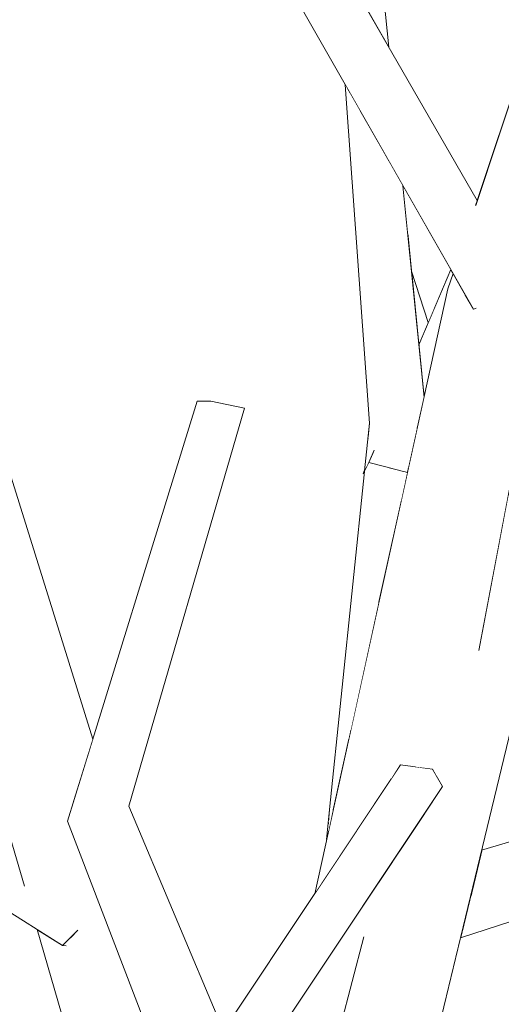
# Model space of a CAD drawing. Extents: x -289599 to -184549, y 66678 to 295474.
# Tile 168 of 256: x -266312 to -266261, y 72171 to 72277. Entities that reach past the tile are written whole.
import ezdxf

# ---------------------------------------------------------------- set-up
doc = ezdxf.new("R2010")
doc.units = 0
doc.header["$MEASUREMENT"] = 0
doc.linetypes.add('Wipeout_Contour', pattern=[1000, 0, -1000])
doc.layers.add('arch drzewa', color=8, linetype='Continuous')
doc.layers.add('Model Ściany', color=8, linetype='Continuous')
doc.layers.add('arch drzewa_Nr_Pióra__4', color=8, linetype='Continuous', lineweight=9)

msp = doc.modelspace()

# ---------------------------------------------------------------- wipeouts: each hides what was drawn before it
at = {"color": 254, "linetype": 'Wipeout_Contour', "lineweight": 0, "ltscale": 62697534.64981327}
msp.add_wipeout([(-266479.89, 72104.48), (-266459.03, 72083.33), (-266408.5, 72063.94), (-266437.84, 72099.01), (-266439.09, 72099.59), (-266441.21, 72101.29), (-266440.37, 72102.03), (-266442.28, 72104.32), (-266438.84, 72138.54), (-266445.15, 72162.07), (-266441.12, 72162.95), (-266433.45, 72138.4), (-266436.49, 72107.14), (-266429.61, 72099.24), (-266406.74, 72088.8), (-266404.33, 72087.77), (-266370.15, 72061.24), (-266369.82, 72061.4), (-266374.01, 72066.7), (-266372.24, 72068.76), (-266369.14, 72068.94), (-266358.91, 72056.4), (-266349.23, 72055.16), (-266352.05, 72063.27), (-266362.74, 72086.77), (-266361.4, 72090.16), (-266369.02, 72112.09), (-266373.64, 72143.81), (-266387.09, 72176.11), (-266386.69, 72177.05), (-266383.15, 72177.38), (-266368.15, 72143.64), (-266366.31, 72134.74), (-266362.94, 72176.46), (-266362.19, 72176.89), (-266358.35, 72176.62), (-266363.02, 72118.85), (-266361.8, 72112.92), (-266357.12, 72100.98), (-266348.78, 72122.05), (-266342.03, 72157.87), (-266340.89, 72157.76), (-266339.42, 72157.6), (-266345.15, 72121.2), (-266355, 72095.59), (-266338.33, 72053.1), (-266319.17, 71996.13), (-266304.34, 71966.15), (-266282.39, 71947.05), (-266281.32, 71955.82), (-266282.39, 71956.02), (-266293.48, 72046.01), (-266290.45, 72051.18), (-266308.29, 72119.36), (-266298.8, 72139.48), (-266310.41, 72179.22), (-266362.59, 72212.28), (-266410.2, 72221.23), (-266445.24, 72232.76), (-266475.51, 72248.99), (-266474.82, 72250.7), (-266472.99, 72251.89), (-266442.53, 72236.48), (-266423.75, 72230.72), (-266447.69, 72245.82), (-266445.43, 72248.22), (-266443.98, 72248.03), (-266409.72, 72226.42), (-266406.79, 72225.52), (-266357.03, 72216.58), (-266313.47, 72189.69), (-266324.85, 72228.61), (-266340.76, 72271.62), (-266355.97, 72301.27), (-266368.51, 72332.97), (-266367.88, 72334.03), (-266364.1, 72334.74), (-266350.29, 72304.25), (-266338.45, 72283.97), (-266335.76, 72317.86), (-266333.61, 72318.23), (-266330.34, 72317.78), (-266333.68, 72275.8), (-266332.52, 72273.81), (-266325.34, 72256.98), (-266325.81, 72263.49), (-266317.3, 72295.47), (-266318.45, 72315.98), (-266319.15, 72323.52), (-266318.94, 72324.84), (-266315.22, 72324.9), (-266314.56, 72315.54), (-266312.38, 72295.52), (-266319.52, 72262.52), (-266316.3, 72235.78), (-266314.05, 72230.52), (-266304.43, 72199.64), (-266293.22, 72235.91), (-266291.78, 72235.93), (-266288.14, 72235.18), (-266300.55, 72192.45), (-266290.4, 72168.38), (-266280.62, 72183.06), (-266279.34, 72188.88), (-266279.02, 72192.09), (-266275.3, 72228.12), (-266275.43, 72228.15), (-266275.36, 72228.28), (-266275.26, 72228.49), (-266274.74, 72233.55), (-266277.35, 72269.89), (-266290.18, 72292.37), (-266290.06, 72293.74), (-266312.16, 72324.09), (-266308.92, 72325.73), (-266307.51, 72324.72), (-266289.5, 72299.98), (-266288.73, 72308.47), (-266291.79, 72316.29), (-266295.1, 72352.21), (-266294.57, 72353.69), (-266298.58, 72363.86), (-266296.88, 72365.13), (-266293.71, 72365.28), (-266291.98, 72360.9), (-266285.25, 72379.66), (-266284.33, 72379.51), (-266281.79, 72378.98), (-266289.67, 72355.05), (-266282.39, 72336.59), (-266282.78, 72341.77), (-266282.77, 72341.99), (-266280.98, 72342.19), (-266279.21, 72342.16), (-266275.36, 72301.9), (-266268.56, 72322.95), (-266264.72, 72368.41), (-266263.12, 72368.51), (-266260.97, 72368.3), (-266263.75, 72322.65), (-266273.67, 72288.45), (-266273.66, 72288.42), (-266273.68, 72288.42), (-266273.91, 72287.62), (-266274, 72287.55), (-266273.34, 72280.72), (-266272.66, 72273.93), (-266263.18, 72257.47), (-266259.64, 72268.14), (-266258.16, 72282.48), (-266262.27, 72292.7), (-266261.54, 72328.57), (-266258.88, 72329.22), (-266256.7, 72328.42), (-266256.3, 72300.51), (-266255.42, 72309.05), (-266252.84, 72308.95), (-266252.14, 72308.74), (-266253.96, 72289.14), (-266253.21, 72287.5), (-266251.57, 72292.45), (-266229.23, 72312.87), (-266211.71, 72345.54), (-266208.7, 72345.09), (-266207.54, 72343.88), (-266224.35, 72309.78), (-266228.96, 72305.29), (-266228.3, 72272.08), (-266249.66, 72251.13), (-266251.64, 72238.1), (-266217.31, 72272.92), (-266198.45, 72301.68), (-266172.57, 72329.77), (-266169.48, 72328.15), (-266169.79, 72327.8), (-266195.08, 72298.52), (-266201.9, 72287.07), (-266184.58, 72303.64), (-266182.17, 72302.36), (-266180.28, 72300.96), (-266211.3, 72271.29), (-266212.11, 72269.93), (-266253.46, 72226.1), (-266262.71, 72187.75), (-266232.65, 72196.56), (-266239.03, 72219.09), (-266235.53, 72219.81), (-266233.99, 72220.01), (-266226.1, 72198.48), (-266219.08, 72200.54), (-266198.43, 72244.31), (-266149.89, 72273.37), (-266149.89, 73993.5), (-266479.89, 73993.5)], dxfattribs=at).dxf.layer = 'Model Ściany'

# ---------------------------------------------------------------- next in the draw order: wipeouts: each hides what was drawn before it
at = {"color": 254, "linetype": 'Wipeout_Contour', "lineweight": 0, "ltscale": 1292611.628672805}
msp.add_wipeout([(-266275.39, 72280.79), (-266274.98, 72277.96), (-266272.66, 72273.93), (-266273.34, 72280.72)], dxfattribs=at).dxf.layer = 'arch drzewa'
at = {"color": 254, "linetype": 'Wipeout_Contour', "lineweight": 0, "ltscale": 969411.465369}
msp.add_wipeout([(-266270.87, 72228.31), (-266270.88, 72227.32), (-266270.68, 72228.2)], dxfattribs=at).dxf.layer = 'arch drzewa'
at = {"color": 254, "linetype": 'Wipeout_Contour', "lineweight": 0, "ltscale": 969408.241996}
msp.add_wipeout([(-266279.02, 72192.09), (-266279.17, 72189.64), (-266278.66, 72191.98)], dxfattribs=at).dxf.layer = 'arch drzewa'
at = {"color": 254, "linetype": 'Wipeout_Contour', "lineweight": 0, "ltscale": 969420.471721}
msp.add_wipeout([(-266268.43, 72244.38), (-266270.24, 72249.89), (-266269.45, 72241.97)], dxfattribs=at).dxf.layer = 'Model Ściany'
at = {"color": 254, "linetype": 'Wipeout_Contour', "lineweight": 0, "ltscale": 3877224.638711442}
msp.add_wipeout([(-266275.18, 72129.72), (-266274.48, 72121.28), (-266267.53, 72090.29), (-266255.91, 72110.12), (-266256.02, 72111.6), (-266254.73, 72112.31), (-266231.68, 72155.43), (-266234.56, 72155.59), (-266231.65, 72189.23), (-266264.98, 72178.33), (-266274.52, 72138.76), (-266274.58, 72138.68)], dxfattribs=at).dxf.layer = 'Model Ściany'

# ---------------------------------------------------------------- next in the draw order: wipeouts: each hides what was drawn before it
at = {"color": 254, "linetype": 'Wipeout_Contour', "lineweight": 0, "ltscale": 969408.193131}
msp.add_wipeout([(-266279.34, 72188.88), (-266279.17, 72189.64), (-266279.02, 72192.09)], dxfattribs=at).dxf.layer = 'arch drzewa'
at = {"color": 254, "linetype": 'Wipeout_Contour', "lineweight": 0, "ltscale": 24228383.87041712}
msp.add_wipeout([(-266270.08, 72068.22), (-266269.04, 72055.64), (-266266.38, 72024.17), (-266265.95, 72022.75), (-266266.26, 72022.71), (-266262.79, 71981.58), (-266265.81, 71931.15), (-266266.09, 71926.96), (-266248.31, 71899), (-266236.4, 71936.36), (-266229.87, 71960.67), (-266230.44, 71965.49), (-266250.76, 71988.74), (-266248.82, 71991.24), (-266245.61, 71990.19), (-266231.45, 71973.98), (-266234.94, 72003.53), (-266238.97, 72031.46), (-266236.33, 72032.01), (-266235.14, 72031.46), (-266229.3, 72003.47), (-266225.63, 71978.54), (-266220.89, 71989.62), (-266215.89, 72001.43), (-266209.05, 72055.82), (-266212.62, 72076.67), (-266212.14, 72077.48), (-266209.23, 72077.66), (-266203.99, 72054.84), (-266205.24, 72041.25), (-266205.15, 72041.2), (-266205.5, 72038.35), (-266206.56, 72026.72), (-266199.6, 72057.89), (-266195.91, 72068.48), (-266199.22, 72078.12), (-266199.46, 72078.81), (-266196.69, 72079.42), (-266194.21, 72073.38), (-266187.79, 72091.8), (-266184.68, 72091.74), (-266182.9, 72090.79), (-266190.98, 72065.54), (-266184.25, 72049.16), (-266184.41, 72046.6), (-266187.52, 72034.16), (-266189.48, 72025.18), (-266168.33, 72049.89), (-266166.3, 72051.01), (-266163.27, 72049.03), (-266183, 72024.32), (-266156.81, 72033.85), (-266149.89, 72044.32), (-266149.89, 72268.54), (-266192.2, 72242.57), (-266215.77, 72194.42), (-266223.69, 72191.83), (-266223.54, 72164.82), (-266187.37, 72203.95), (-266184.51, 72201.92), (-266223.5, 72157.6), (-266223.49, 72155.32), (-266225.52, 72155.31), (-266225.9, 72154.88), (-266243.09, 72118.68), (-266223.64, 72129.33), (-266208.87, 72151.86), (-266205.17, 72150.82), (-266205.88, 72148.79), (-266219.54, 72124.2), (-266249.08, 72104.96), (-266249.74, 72105.1), (-266264.75, 72077.89), (-266264.69, 72077.64), (-266264.9, 72077.61)], dxfattribs=at).dxf.layer = 'Model Ściany'

# ---------------------------------------------------------------- next in the draw order: wipeouts: each hides what was drawn before it
at = {"color": 254, "linetype": 'Wipeout_Contour', "lineweight": 0, "ltscale": 1292567.965034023}
msp.add_wipeout([(-266271.16, 72259.05), (-266272.64, 72261.64), (-266268.97, 72235.98), (-266268.88, 72236.37)], dxfattribs=at).dxf.layer = 'arch drzewa'
at = {"color": 254, "linetype": 'Wipeout_Contour', "lineweight": 0, "ltscale": 1292549.948269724}
msp.add_wipeout([(-266270.84, 72232.94), (-266270.87, 72228.47), (-266270.53, 72228.87), (-266269.62, 72233.01)], dxfattribs=at).dxf.layer = 'arch drzewa'
at = {"color": 254, "linetype": 'Wipeout_Contour', "lineweight": 0, "ltscale": 1615509.666538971}
msp.add_wipeout([(-266264.8, 72179.05), (-266264.98, 72178.33), (-266231.65, 72189.23), (-266231.4, 72192.12), (-266231.42, 72192.21)], dxfattribs=at).dxf.layer = 'arch drzewa'

# ---------------------------------------------------------------- next in the draw order: wipeouts: each hides what was drawn before it
at = {"color": 254, "linetype": 'Wipeout_Contour', "lineweight": 0, "ltscale": 1938826.705984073}
msp.add_wipeout([(-266271.36, 72225.13), (-266270.88, 72227.32), (-266270.87, 72228.31), (-266270.96, 72228.36), (-266270.87, 72228.47), (-266270.84, 72232.94)], dxfattribs=at).dxf.layer = 'arch drzewa'
at = {"color": 254, "linetype": 'Wipeout_Contour', "lineweight": 0, "ltscale": 1292419.993370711}
msp.add_wipeout([(-266263.91, 72182.78), (-266264.8, 72179.05), (-266231.42, 72192.21), (-266231.69, 72193.16)], dxfattribs=at).dxf.layer = 'arch drzewa'

# ---------------------------------------------------------------- next in the draw order: wipeouts: each hides what was drawn before it
at = {"color": 254, "linetype": 'Wipeout_Contour', "lineweight": 0, "ltscale": 2261973.403984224}
msp.add_wipeout([(-266270.84, 72232.94), (-266273.94, 72233.18), (-266273.91, 72229.89), (-266272.13, 72228.65), (-266273.9, 72228.96), (-266273.78, 72214.14), (-266271.36, 72225.13)], dxfattribs=at).dxf.layer = 'arch drzewa'
at = {"color": 254, "linetype": 'Wipeout_Contour', "lineweight": 0, "ltscale": 1292421.647087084}
msp.add_wipeout([(-266263.91, 72182.78), (-266231.69, 72193.16), (-266232.35, 72195.48), (-266263.72, 72183.54)], dxfattribs=at).dxf.layer = 'arch drzewa'

# ---------------------------------------------------------------- next in the draw order: wipeouts: each hides what was drawn before it
at = {"color": 254, "linetype": 'Wipeout_Contour', "lineweight": 0, "ltscale": 969423.738445}
msp.add_wipeout([(-266274.21, 72230.03), (-266273.91, 72229.89), (-266273.94, 72233.18)], dxfattribs=at).dxf.layer = 'arch drzewa'
at = {"color": 254, "linetype": 'Wipeout_Contour', "lineweight": 0, "ltscale": 1292555.372411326}
msp.add_wipeout([(-266276.78, 72200.5), (-266273.78, 72214.14), (-266273.9, 72228.96), (-266274.3, 72229.04)], dxfattribs=at).dxf.layer = 'arch drzewa'
at = {"color": 254, "linetype": 'Wipeout_Contour', "lineweight": 0, "ltscale": 969412.080963}
msp.add_wipeout([(-266270.96, 72228.36), (-266270.66, 72228.28), (-266270.53, 72228.87)], dxfattribs=at).dxf.layer = 'arch drzewa'
at = {"color": 254, "linetype": 'Wipeout_Contour', "lineweight": 0, "ltscale": 1292423.608442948}
msp.add_wipeout([(-266262.71, 72187.75), (-266263.72, 72183.54), (-266232.35, 72195.48), (-266232.65, 72196.56)], dxfattribs=at).dxf.layer = 'arch drzewa'

# ---------------------------------------------------------------- next in the draw order: wipeouts: each hides what was drawn before it
at = {"color": 254, "linetype": 'Wipeout_Contour', "lineweight": 0, "ltscale": 1292554.830401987}
msp.add_wipeout([(-266275.09, 72228.41), (-266277.03, 72199.34), (-266276.78, 72200.5), (-266274.3, 72229.04)], dxfattribs=at).dxf.layer = 'arch drzewa'
at = {"color": 254, "linetype": 'Wipeout_Contour', "lineweight": 0, "ltscale": 969412.389653}
msp.add_wipeout([(-266270.96, 72228.36), (-266270.68, 72228.2), (-266270.66, 72228.28)], dxfattribs=at).dxf.layer = 'arch drzewa'

# ---------------------------------------------------------------- next in the draw order: wipeouts: each hides what was drawn before it
at = {"color": 254, "linetype": 'Wipeout_Contour', "lineweight": 0, "ltscale": 1938849.661550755}
msp.add_wipeout([(-266275.05, 72228.92), (-266274.43, 72230.2), (-266274.26, 72230.6), (-266274.21, 72230.03), (-266273.94, 72233.18), (-266274.74, 72233.55)], dxfattribs=at).dxf.layer = 'arch drzewa'

# ---------------------------------------------------------------- next in the draw order: wipeouts: each hides what was drawn before it
at = {"color": 254, "linetype": 'Wipeout_Contour', "lineweight": 0, "ltscale": 1615709.769376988}
msp.add_wipeout([(-266272.64, 72261.64), (-266273.75, 72263.59), (-266270.84, 72232.94), (-266269.62, 72233.01), (-266268.97, 72235.98)], dxfattribs=at).dxf.layer = 'arch drzewa'
at = {"color": 254, "linetype": 'Wipeout_Contour', "lineweight": 0, "ltscale": 969425.637425}
msp.add_wipeout([(-266274.74, 72233.55), (-266275.27, 72228.47), (-266275.05, 72228.92)], dxfattribs=at).dxf.layer = 'arch drzewa'

# ---------------------------------------------------------------- next in the draw order: wipeouts: each hides what was drawn before it
at = {"color": 254, "linetype": 'Wipeout_Contour', "lineweight": 0, "ltscale": 969439.30583}
msp.add_wipeout([(-266273.75, 72263.59), (-266275.82, 72267.21), (-266270.84, 72232.94)], dxfattribs=at).dxf.layer = 'arch drzewa'
at = {"color": 254, "linetype": 'Wipeout_Contour', "lineweight": 0, "ltscale": 1615691.232279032}
msp.add_wipeout([(-266266.03, 72250.05), (-266269.45, 72241.97), (-266268.88, 72236.37), (-266266.33, 72247.98), (-266265.78, 72249.62)], dxfattribs=at).dxf.layer = 'arch drzewa'
at = {"color": 254, "linetype": 'Wipeout_Contour', "lineweight": 0, "ltscale": 1615691.869335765}
msp.add_wipeout([(-266279.02, 72192.09), (-266278.66, 72191.98), (-266277.03, 72199.34), (-266275.09, 72228.41), (-266275.28, 72228.32)], dxfattribs=at).dxf.layer = 'arch drzewa'

# ---------------------------------------------------------------- next in the draw order: wipeouts: each hides what was drawn before it
at = {"color": 254, "linetype": 'Wipeout_Contour', "lineweight": 0, "ltscale": 1292584.850872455}
msp.add_wipeout([(-266275.82, 72267.21), (-266276.83, 72268.97), (-266273.94, 72233.18), (-266270.84, 72232.94)], dxfattribs=at).dxf.layer = 'arch drzewa'
at = {"color": 254, "linetype": 'Wipeout_Contour', "lineweight": 0, "ltscale": 1615702.66075991}
msp.add_wipeout([(-266274.26, 72230.6), (-266274.8, 72229.33), (-266272.13, 72228.65), (-266273.91, 72229.89), (-266274.21, 72230.03)], dxfattribs=at).dxf.layer = 'arch drzewa'
at = {"color": 254, "linetype": 'Wipeout_Contour', "lineweight": 0, "ltscale": 1938861.865192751}
msp.add_wipeout([(-266304.62, 72191.56), (-266290.2, 72163.26), (-266289.54, 72164.05), (-266290.09, 72163.05), (-266278.94, 72141.17), (-266300.55, 72192.45)], dxfattribs=at).dxf.layer = 'arch drzewa'

# ---------------------------------------------------------------- next in the draw order: wipeouts: each hides what was drawn before it
at = {"color": 254, "linetype": 'Wipeout_Contour', "lineweight": 0, "ltscale": 969448.246227}
msp.add_wipeout([(-266276.83, 72268.97), (-266277.15, 72269.53), (-266273.94, 72233.18)], dxfattribs=at).dxf.layer = 'arch drzewa'
at = {"color": 254, "linetype": 'Wipeout_Contour', "lineweight": 0, "ltscale": 1292565.535601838}
msp.add_wipeout([(-266271.16, 72259.05), (-266270.67, 72254.12), (-266267.88, 72245.67), (-266266.03, 72250.05)], dxfattribs=at).dxf.layer = 'arch drzewa'
at = {"color": 254, "linetype": 'Wipeout_Contour', "lineweight": 0, "ltscale": 969473.09331}
msp.add_wipeout([(-266300.55, 72192.45), (-266288.14, 72235.18), (-266291.78, 72235.93)], dxfattribs=at).dxf.layer = 'arch drzewa'
at = {"color": 254, "linetype": 'Wipeout_Contour', "lineweight": 0, "ltscale": 1938848.59857809}
msp.add_wipeout([(-266275.36, 72228.28), (-266274.8, 72229.33), (-266274.43, 72230.2), (-266275.05, 72228.92), (-266275.27, 72228.47), (-266275.26, 72228.49)], dxfattribs=at).dxf.layer = 'arch drzewa'
at = {"color": 254, "linetype": 'Wipeout_Contour', "lineweight": 0, "ltscale": 2585114.365445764}
msp.add_wipeout([(-266304.62, 72191.56), (-266283.56, 72140.77), (-266278.94, 72141.17), (-266290.09, 72163.05), (-266290.61, 72162.41), (-266290.62, 72162.43), (-266290.64, 72162.43), (-266290.2, 72163.26)], dxfattribs=at).dxf.layer = 'arch drzewa'

# ---------------------------------------------------------------- next in the draw order: wipeouts: each hides what was drawn before it
at = {"color": 254, "linetype": 'Wipeout_Contour', "lineweight": 0, "ltscale": 1292591.547744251}
msp.add_wipeout([(-266277.15, 72269.53), (-266277.35, 72269.89), (-266274.74, 72233.55), (-266273.94, 72233.18)], dxfattribs=at).dxf.layer = 'arch drzewa'
at = {"color": 254, "linetype": 'Wipeout_Contour', "lineweight": 0, "ltscale": 1292563.45735281}
msp.add_wipeout([(-266267.88, 72245.67), (-266270.67, 72254.12), (-266270.24, 72249.89), (-266268.43, 72244.38)], dxfattribs=at).dxf.layer = 'arch drzewa'
at = {"color": 254, "linetype": 'Wipeout_Contour', "lineweight": 0, "ltscale": 2585126.454930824}
msp.add_wipeout([(-266275.43, 72228.15), (-266275.3, 72228.12), (-266275.28, 72228.32), (-266275.09, 72228.41), (-266274.3, 72229.04), (-266273.9, 72228.96), (-266272.13, 72228.65), (-266274.8, 72229.33)], dxfattribs=at).dxf.layer = 'arch drzewa'
at = {"color": 254, "linetype": 'Wipeout_Contour', "lineweight": 0, "ltscale": 969452.292309}
msp.add_wipeout([(-266283.56, 72140.77), (-266304.62, 72191.56), (-266307.15, 72190.84)], dxfattribs=at).dxf.layer = 'arch drzewa'

# ---------------------------------------------------------------- next in the draw order: wipeouts: each hides what was drawn before it
at = {"color": 254, "linetype": 'Wipeout_Contour', "lineweight": 0, "ltscale": 969477.684463}
msp.add_wipeout([(-266291.78, 72235.93), (-266304.62, 72191.56), (-266300.55, 72192.45)], dxfattribs=at).dxf.layer = 'arch drzewa'
at = {"color": 254, "linetype": 'Wipeout_Contour', "lineweight": 0, "ltscale": 969423.638016}
msp.add_wipeout([(-266307.15, 72190.84), (-266287.67, 72140.08), (-266283.56, 72140.77)], dxfattribs=at).dxf.layer = 'arch drzewa'

# ---------------------------------------------------------------- next in the draw order: wipeouts: each hides what was drawn before it
at = {"color": 254, "linetype": 'Wipeout_Contour', "lineweight": 0, "ltscale": 969482.092612}
msp.add_wipeout([(-266304.62, 72191.56), (-266291.78, 72235.93), (-266293.22, 72235.91)], dxfattribs=at).dxf.layer = 'arch drzewa'
at = {"color": 254, "linetype": 'Wipeout_Contour', "lineweight": 0, "ltscale": 1292537.780678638}
msp.add_wipeout([(-266290.4, 72168.38), (-266288.95, 72164.93), (-266267.97, 72196.41), (-266271.41, 72196.88)], dxfattribs=at).dxf.layer = 'arch drzewa'

# ---------------------------------------------------------------- next in the draw order: linework, layer by layer
at = {"layer": 'arch drzewa_Nr_Pióra__4', "linetype": 'Continuous'}
msp.add_line((-266288.14, 72235.18), (-266291.78, 72235.93), dxfattribs=at)

# ---------------------------------------------------------------- next in the draw order: wipeouts: each hides what was drawn before it
at = {"color": 254, "linetype": 'Wipeout_Contour', "lineweight": 0, "ltscale": 969484.9408}
msp.add_wipeout([(-266293.22, 72235.91), (-266307.15, 72190.84), (-266304.62, 72191.56)], dxfattribs=at).dxf.layer = 'arch drzewa'
at = {"color": 254, "linetype": 'Wipeout_Contour', "lineweight": 0, "ltscale": 1292529.258317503}
msp.add_wipeout([(-266267.97, 72196.41), (-266288.95, 72164.93), (-266288.06, 72162.81), (-266266.91, 72194.55)], dxfattribs=at).dxf.layer = 'arch drzewa'

# ---------------------------------------------------------------- next in the draw order: linework, layer by layer
at = {"layer": 'arch drzewa_Nr_Pióra__4', "linetype": 'Continuous'}
msp.add_line((-266291.78, 72235.93), (-266293.22, 72235.91), dxfattribs=at)

# ---------------------------------------------------------------- next in the draw order: wipeouts: each hides what was drawn before it
at = {"color": 254, "linetype": 'Wipeout_Contour', "lineweight": 0, "ltscale": 2585414.797753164}
msp.add_wipeout([(-266315.74, 72229.91), (-266319.21, 72228.65), (-266306.52, 72192.85), (-266304.43, 72199.64), (-266314.05, 72230.52), (-266315.59, 72229.96), (-266315.57, 72229.76), (-266315.67, 72229.86)], dxfattribs=at).dxf.layer = 'arch drzewa'
at = {"color": 254, "linetype": 'Wipeout_Contour', "lineweight": 0, "ltscale": 1938726.695188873}
msp.add_wipeout([(-266274.52, 72138.76), (-266253.46, 72226.1), (-266254.98, 72224.49), (-266255.11, 72224.56), (-266254.86, 72225.52), (-266255.97, 72225.01)], dxfattribs=at).dxf.layer = 'arch drzewa'

# ---------------------------------------------------------------- next in the draw order: wipeouts: each hides what was drawn before it
at = {"color": 254, "linetype": 'Wipeout_Contour', "lineweight": 0, "ltscale": 1938895.455231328}
msp.add_wipeout([(-266319.21, 72228.65), (-266281.37, 72106.94), (-266287.51, 72139.21), (-266289.56, 72145), (-266307.15, 72190.84), (-266306.52, 72192.85)], dxfattribs=at).dxf.layer = 'arch drzewa'
at = {"color": 254, "linetype": 'Wipeout_Contour', "lineweight": 0, "ltscale": 2261835.07770353}
msp.add_wipeout([(-266255.97, 72225.01), (-266276.18, 72136.94), (-266275.07, 72138.15), (-266274.95, 72138.57), (-266274.48, 72140.2), (-266274.58, 72138.68), (-266274.52, 72138.76)], dxfattribs=at).dxf.layer = 'arch drzewa'

# ---------------------------------------------------------------- next in the draw order: wipeouts: each hides what was drawn before it
at = {"color": 254, "linetype": 'Wipeout_Contour', "lineweight": 0, "ltscale": 2262089.272504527}
msp.add_wipeout([(-266319.21, 72228.65), (-266324.85, 72228.61), (-266308.2, 72181.36), (-266306.13, 72179.03), (-266306.97, 72177.88), (-266280.66, 72103.19), (-266281.37, 72106.94)], dxfattribs=at).dxf.layer = 'arch drzewa'
at = {"color": 254, "linetype": 'Wipeout_Contour', "lineweight": 0, "ltscale": 2908123.527915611}
msp.add_wipeout([(-266267.88, 72193.09), (-266276.18, 72136.94), (-266255.97, 72225.01), (-266259.86, 72225.84), (-266262.91, 72209.67), (-266267.05, 72197.54), (-266267.41, 72196.26), (-266267.51, 72195.6), (-266266.91, 72194.55)], dxfattribs=at).dxf.layer = 'arch drzewa'

# ---------------------------------------------------------------- next in the draw order: linework, layer by layer
at = {"layer": 'arch drzewa_Nr_Pióra__4', "linetype": 'Continuous'}
for p, q in [((-266300.55, 72192.45), (-266288.14, 72235.18)), ((-266264.98, 72178.33), (-266231.65, 72189.23))]:
    msp.add_line(p, q, dxfattribs=at)

# ---------------------------------------------------------------- next in the draw order: wipeouts: each hides what was drawn before it
at = {"color": 254, "linetype": 'Wipeout_Contour', "lineweight": 0, "ltscale": 1292510.554573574}
msp.add_wipeout([(-266267.05, 72197.54), (-266262.91, 72209.67), (-266255.81, 72247.23), (-266260.6, 72245.85)], dxfattribs=at).dxf.layer = 'arch drzewa'
at = {"color": 254, "linetype": 'Wipeout_Contour', "lineweight": 0, "ltscale": 969518.27846}
msp.add_wipeout([(-266324.85, 72228.61), (-266311.87, 72184.21), (-266308.2, 72181.36)], dxfattribs=at).dxf.layer = 'arch drzewa'
at = {"color": 254, "linetype": 'Wipeout_Contour', "lineweight": 0, "ltscale": 969378.280536}
msp.add_wipeout([(-266267.57, 72195.71), (-266267.51, 72195.6), (-266267.41, 72196.26)], dxfattribs=at).dxf.layer = 'arch drzewa'
at = {"color": 254, "linetype": 'Wipeout_Contour', "lineweight": 0, "ltscale": 2261988.783363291}
msp.add_wipeout([(-266307.68, 72177.49), (-266310.41, 72179.22), (-266284.86, 72091.79), (-266278.56, 72092.14), (-266280.66, 72103.19), (-266306.97, 72177.88), (-266307.31, 72177.46)], dxfattribs=at).dxf.layer = 'arch drzewa'

# ---------------------------------------------------------------- next in the draw order: wipeouts: each hides what was drawn before it
at = {"color": 254, "linetype": 'Wipeout_Contour', "lineweight": 0, "ltscale": 1938764.214977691}
msp.add_wipeout([(-266260.6, 72245.85), (-266269.82, 72196.66), (-266267.97, 72196.41), (-266267.57, 72195.71), (-266267.41, 72196.26), (-266267.05, 72197.54)], dxfattribs=at).dxf.layer = 'arch drzewa'
at = {"color": 254, "linetype": 'Wipeout_Contour', "lineweight": 0, "ltscale": 1939039.848934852}
msp.add_wipeout([(-266312.73, 72187.16), (-266362.59, 72212.28), (-266307.68, 72177.49), (-266306.13, 72179.03), (-266308.2, 72181.36), (-266311.87, 72184.21)], dxfattribs=at).dxf.layer = 'arch drzewa'
at = {"color": 254, "linetype": 'Wipeout_Contour', "lineweight": 0, "ltscale": 2908132.263125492}
msp.add_wipeout([(-266275.51, 72177.89), (-266282.69, 72150.08), (-266278.94, 72141.17), (-266278.06, 72137.27), (-266276.18, 72136.94), (-266267.88, 72193.09), (-266268.71, 72191.85), (-266274.28, 72172.88), (-266274.74, 72175.65)], dxfattribs=at).dxf.layer = 'arch drzewa'

# ---------------------------------------------------------------- next in the draw order: linework, layer by layer
at = {"layer": 'arch drzewa_Nr_Pióra__4', "linetype": 'Continuous'}
for p, q in [((-266307.15, 72190.84), (-266293.22, 72235.91)), ((-266304.43, 72199.64), (-266314.05, 72230.52)), ((-266311.77, 72183.87), (-266324.85, 72228.61))]:
    msp.add_line(p, q, dxfattribs=at)

# ---------------------------------------------------------------- next in the draw order: wipeouts: each hides what was drawn before it
at = {"color": 254, "linetype": 'Wipeout_Contour', "lineweight": 0, "ltscale": 2908199.672589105}
msp.add_wipeout([(-266272.45, 72195.31), (-266271.41, 72196.88), (-266269.82, 72196.66), (-266260.6, 72245.85), (-266263.24, 72246.83), (-266263.46, 72245.85), (-266263.6, 72245.81), (-266264.44, 72247.27), (-266266.33, 72247.98)], dxfattribs=at).dxf.layer = 'arch drzewa'
at = {"color": 254, "linetype": 'Wipeout_Contour', "lineweight": 0, "ltscale": 969381.486234}
msp.add_wipeout([(-266274.28, 72172.88), (-266268.71, 72191.85), (-266271.51, 72187.64)], dxfattribs=at).dxf.layer = 'arch drzewa'
at = {"color": 254, "linetype": 'Wipeout_Contour', "lineweight": 0, "ltscale": 1292639.721146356}
msp.add_wipeout([(-266307.68, 72177.49), (-266307.31, 72177.46), (-266306.97, 72177.88), (-266306.13, 72179.03)], dxfattribs=at).dxf.layer = 'arch drzewa'

# ---------------------------------------------------------------- next in the draw order: linework, layer by layer
at = {"layer": 'arch drzewa_Nr_Pióra__4', "linetype": 'Continuous'}
for p, q in [((-266307.68, 72177.49), (-266362.59, 72212.28)), ((-266262.71, 72187.75), (-266232.65, 72196.56)), ((-266287.67, 72140.08), (-266307.15, 72190.84)), ((-266306.02, 72179.14), (-266307.68, 72177.49)), ((-266307.68, 72177.49), (-266307.28, 72177.46))]:
    msp.add_line(p, q, dxfattribs=at)

# ---------------------------------------------------------------- next in the draw order: wipeouts: each hides what was drawn before it
at = {"color": 254, "linetype": 'Wipeout_Contour', "lineweight": 0, "ltscale": 1938804.167743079}
msp.add_wipeout([(-266251.57, 72292.45), (-266263.35, 72256.94), (-266261.01, 72252.22), (-266261.29, 72251.81), (-266263.24, 72246.83), (-266260.6, 72245.85)], dxfattribs=at).dxf.layer = 'arch drzewa'
at = {"color": 254, "linetype": 'Wipeout_Contour', "lineweight": 0, "ltscale": 1292512.079666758}
msp.add_wipeout([(-266273.73, 72184.31), (-266274.74, 72175.65), (-266274.28, 72172.88), (-266271.51, 72187.64)], dxfattribs=at).dxf.layer = 'arch drzewa'

# ---------------------------------------------------------------- next in the draw order: wipeouts: each hides what was drawn before it
at = {"color": 254, "linetype": 'Wipeout_Contour', "lineweight": 0, "ltscale": 2262111.621005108}
msp.add_wipeout([(-266285.5, 72293.43), (-266263.28, 72257.16), (-266263.18, 72257.47), (-266285.01, 72295.36), (-266285.3, 72294.22), (-266285.27, 72294.18), (-266285.32, 72294.16)], dxfattribs=at).dxf.layer = 'arch drzewa'
at = {"color": 254, "linetype": 'Wipeout_Contour', "lineweight": 0, "ltscale": 1938787.16524166}
msp.add_wipeout([(-266283.6, 72169.5), (-266284.74, 72164.35), (-266279.4, 72162.82), (-266275.51, 72177.89), (-266274.74, 72175.65), (-266273.73, 72184.31)], dxfattribs=at).dxf.layer = 'arch drzewa'

# ---------------------------------------------------------------- next in the draw order: linework, layer by layer
at = {"layer": 'arch drzewa_Nr_Pióra__4', "linetype": 'Continuous'}
for p, q in [((-266284.86, 72091.79), (-266310.41, 72179.22)), ((-266282.69, 72150.08), (-266275.36, 72178.44))]:
    msp.add_line(p, q, dxfattribs=at)

# ---------------------------------------------------------------- next in the draw order: wipeouts: each hides what was drawn before it
at = {"color": 254, "linetype": 'Wipeout_Contour', "lineweight": 0, "ltscale": 1292576.438736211}
msp.add_wipeout([(-266285.5, 72293.43), (-266261.01, 72252.22), (-266263.35, 72256.94), (-266263.28, 72257.16)], dxfattribs=at).dxf.layer = 'arch drzewa'
at = {"color": 254, "linetype": 'Wipeout_Contour', "lineweight": 0, "ltscale": 969404.401956}
msp.add_wipeout([(-266266.33, 72247.98), (-266280.62, 72183.06), (-266272.45, 72195.31)], dxfattribs=at).dxf.layer = 'arch drzewa'

# ---------------------------------------------------------------- next in the draw order: linework, layer by layer
at = {"layer": 'arch drzewa_Nr_Pióra__4', "linetype": 'Continuous'}
for p, q in [((-266275.27, 72228.46), (-266274.74, 72233.55)), ((-266274.8, 72229.33), (-266274.23, 72230.67)), ((-266274.8, 72229.33), (-266275.43, 72228.15)), ((-266270.66, 72228.28), (-266274.8, 72229.33)), ((-266279.02, 72192.09), (-266275.28, 72228.36)), ((-266275.43, 72228.15), (-266275.26, 72228.53)), ((-266275.43, 72228.15), (-266275.3, 72228.12)), ((-266274.52, 72138.76), (-266253.46, 72226.1)), ((-266290.4, 72168.38), (-266271.41, 72196.88)), ((-266267.97, 72196.41), (-266271.41, 72196.88)), ((-266266.91, 72194.55), (-266267.97, 72196.41)), ((-266288.06, 72162.81), (-266266.91, 72194.55)), ((-266278.94, 72141.17), (-266300.55, 72192.45)), ((-266279.34, 72188.88), (-266279.02, 72192.09))]:
    msp.add_line(p, q, dxfattribs=at)

# ---------------------------------------------------------------- next in the draw order: wipeouts: each hides what was drawn before it
at = {"color": 254, "linetype": 'Wipeout_Contour', "lineweight": 0, "ltscale": 2908457.811940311}
msp.add_wipeout([(-266288.67, 72292.72), (-266290.18, 72292.37), (-266261.29, 72251.81), (-266261.01, 72252.22), (-266285.5, 72293.43), (-266288.38, 72292.78), (-266288.31, 72292.64), (-266288.51, 72292.54), (-266288.56, 72292.57)], dxfattribs=at).dxf.layer = 'arch drzewa'
at = {"color": 254, "linetype": 'Wipeout_Contour', "lineweight": 0, "ltscale": 969411.249924}
msp.add_wipeout([(-266265.78, 72249.62), (-266266.33, 72247.98), (-266264.44, 72247.27)], dxfattribs=at).dxf.layer = 'arch drzewa'

# ---------------------------------------------------------------- next in the draw order: wipeouts: each hides what was drawn before it
at = {"color": 254, "linetype": 'Wipeout_Contour', "lineweight": 0, "ltscale": 1615710.67497498}
msp.add_wipeout([(-266261.29, 72251.81), (-266290.18, 72292.37), (-266263.6, 72245.81), (-266263.46, 72245.85), (-266263.24, 72246.83)], dxfattribs=at).dxf.layer = 'arch drzewa'

# ---------------------------------------------------------------- next in the draw order: linework, layer by layer
at = {"layer": 'arch drzewa_Nr_Pióra__4', "linetype": 'Continuous'}
for p, q in [((-266263.18, 72257.47), (-266285.01, 72295.36)), ((-266263.6, 72245.81), (-266290.18, 72292.37)), ((-266263.36, 72256.92), (-266251.57, 72292.45)), ((-266272.66, 72273.93), (-266273.34, 72280.72)), ((-266274.74, 72233.55), (-266277.35, 72269.89)), ((-266268.88, 72236.37), (-266271.16, 72259.05)), ((-266268.43, 72244.38), (-266270.24, 72249.89)), ((-266269.45, 72241.97), (-266266.03, 72250.05)), ((-266266.33, 72247.98), (-266265.78, 72249.62)), ((-266280.62, 72183.06), (-266266.33, 72247.98)), ((-266263.01, 72209.15), (-266255.81, 72247.23)), ((-266263.3, 72245.9), (-266263.6, 72245.81))]:
    msp.add_line(p, q, dxfattribs=at)

doc.saveas('drawing.dxf')
